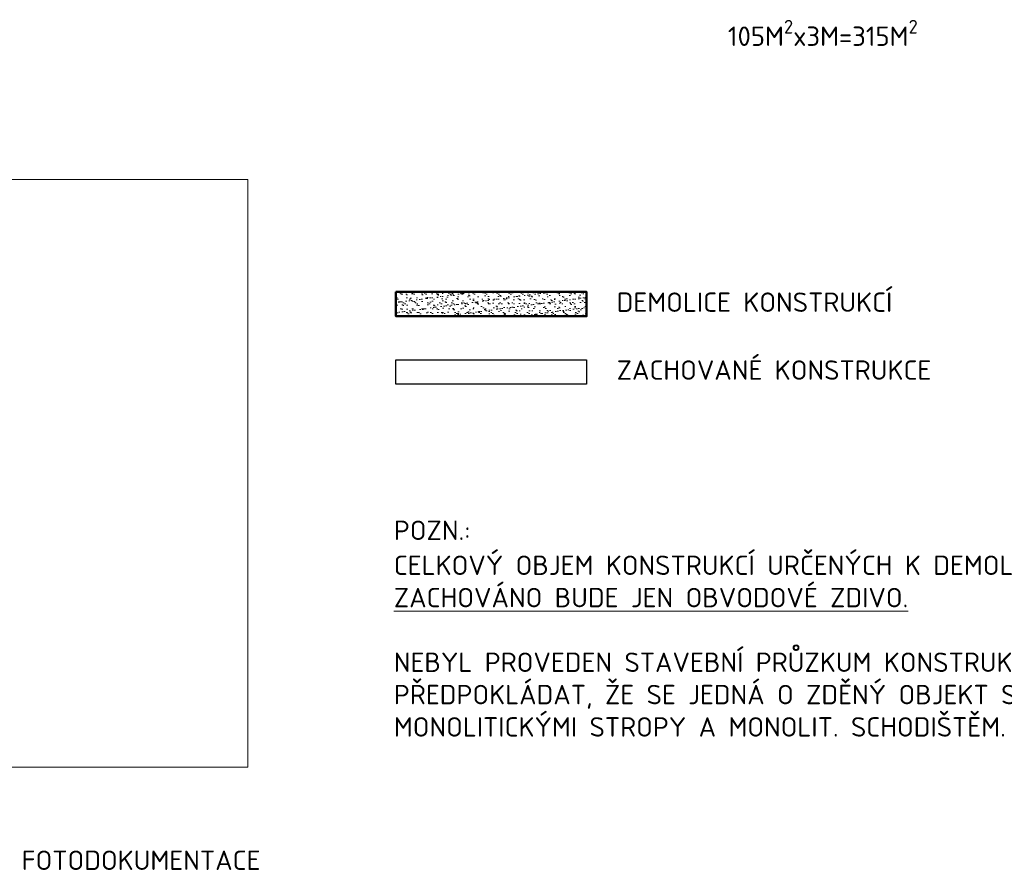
# Model space of a CAD drawing. Header units: millimetres. Extents: x 5450 to 824849, y -109713 to 33478.
# Tile 11 of 21: x 774970 to 800350, y -108888 to -86956. Entities that reach past the tile are written whole.
import ezdxf

# ---------------------------------------------------------------- set-up
doc = ezdxf.new("R2010")
doc.units = ezdxf.units.MM
doc.linetypes.add('CENTERX2', pattern=[101.6, 63.5, -12.7, 12.7, -12.7])
for name, color, linetype, lineweight in [('A99_N_osy', 1, 'CENTERX2', 9), ('A99_N_osy @ 200', 1, 'CENTERX2', 9), ('S_tlustá', 220, 'Continuous', 25)]:
    doc.layers.add(name, color=color, linetype=linetype, lineweight=lineweight)
doc.layers.add('B_řez', color=7, linetype='Continuous', lineweight=50, true_color=0xe07000)
doc.layers.add('B_šrafy', color=7, linetype='Continuous', lineweight=5, true_color=0xe07000)
doc.styles.add('A99_kota', font='isocpeur.ttf', dxfattribs={"height": 2})
picture_1 = doc.add_image_def('image2.jpg', size_in_pixel=(3000, 4000))

msp = doc.modelspace()

# ---------------------------------------------------------------- hatches: boundary and pattern name
at = {"layer": 'B_šrafy', "linetype": 'Continuous', "lineweight": 0, "ltscale": 0.5}
h = msp.add_hatch(dxfattribs=at)
h.set_pattern_fill('AR-SAND', color=256, scale=100, angle=180)
h.set_pattern_definition([(217.5, (0, 0), (6.299336, -192.682377), [0, -152, 0, -170, 0, -162.5]), (187.5, (0, 0), (-176.97767, -282.21461), [0, -82, 0, -137, 0, -52.5]), (147.5, (123, -2e-14), (-311.414186, -0.565905), [0, -50, 0, -180, 0, -235]), (137.5, (123, -2e-14), (-300.61266, -87.76756), [0, -25, 0, -118, 0, -135])])
h.paths.add_polyline_path([(784669.5, -93977), (789583.6, -93977), (789583.6, -94602.1), (784669.5, -94602.1)])

# ---------------------------------------------------------------- linework, layer by layer
at = {"layer": 'B_řez'}
msp.add_lwpolyline([(784669.5, -93977), (789583.6, -93977), (789583.6, -94602.1), (784669.5, -94602.1)], close=True, dxfattribs=at)
at = {"layer": 'S_tlustá'}
msp.add_lwpolyline([(784669.5, -95727.2), (789583.6, -95727.2), (789583.6, -96352.4), (784669.5, -96352.4)], close=True, dxfattribs=at)

# ---------------------------------------------------------------- texts
at = {"layer": 'A99_N_osy @ 200', "color": 3, "linetype": 'Continuous', "lineweight": 18, "ltscale": 0.5, "char_height": 500, "attachment_point": 1, "style": 'A99_kota'}
for s, width, insert in [('\\A1;{\\fISOCPEUR|b1|i0|c238|p34;\\C7;105M\\H0.7x;\\S2^ ;\\H1.42857x;x3M=315M\\H0.7x;\\S2^ ;}', 5836.914, (793225, -86962.4)), ('\\A1;{\\fISOCPEUR|b1|i0|c238|p34;\\C7;DEMOLICE KONSTRUKCÍ }', 8874.035, (790357.8, -93990)), ('\\A1;{\\fISOCPEUR|b1|i0|c238|p34;\\C7;ZACHOVANÉ KONSTRUKCE }', 8874.035, (790357.8, -95740.2)), ('\\A1;{\\fISOCPEUR|b1|i0|c238|p34;\\C7;POZN.:}', 19004.158, (784613.5, -99872.3)), ('\\A1;{\\fISOCPEUR|b1|i0|c238|p34;\\C7;CELKOVÝ OBJEM KONSTRUKCÍ URČENÝCH K DEMOLICI JE 1836M\\H0.7x;\\S3^ ;\\H1.42857x;.\\P\\LZACHOVÁNO BUDE JEN OBVODOVÉ ZDIVO.\\P\\P\\fISOCPEUR|b0|i0|c238|p34;\\lNEBYL PROVEDEN STAVEBNÍ PRŮZKUM KONSTRUKCÍ, LZE PŘEDPOKLÁDAT, ŽE SE JEDNÁ O ZDĚNÝ OBJEKT S ŽB MONOLITICKÝMI STROPY A MONOLIT. SCHODIŠTĚM.}', 19311.764, (784613.5, -100603.6)), ('{\\fISOCPEUR|b1|i0|c238|p34;\\C7;FOTODOKUMENTACE}', 2680.296, (775020.4, -108379.5))]:
    msp.add_mtext_dynamic_manual_height_columns(s, width=width, gutter_width=2000, heights=[0], dxfattribs=dict(at, insert=insert))

# ---------------------------------------------------------------- pictures from other files: only their frames are drawn
at = {"layer": 'A99_N_osy', "color": 3, "linetype": 'Continuous', "lineweight": 18, "ltscale": 0.5}
image = msp.add_image(picture_1, insert=(769488.1, -106230.7), size_in_units=(11363.9, 15151.9), dxfattribs=at)
image.dxf.flags = 7

doc.saveas('drawing.dxf')
